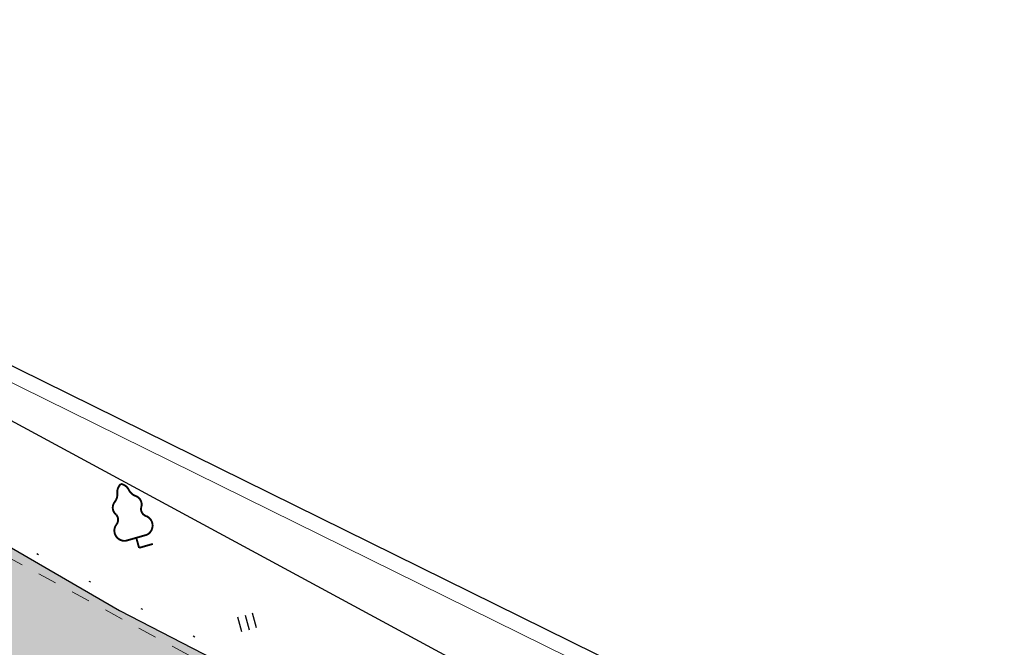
# Model space of a CAD drawing. Extents: x 4085 to 16488, y -65 to 12615.
# Tile 139 of 230: x 15203 to 15254, y 10687 to 10720. Entities that reach past the tile are written whole.
import ezdxf
from ezdxf.xclip import XClip

# ---------------------------------------------------------------- set-up
doc = ezdxf.new("R2010")
doc.units = 0
doc.header["$MEASUREMENT"] = 0
doc.header["$XCLIPFRAME"] = 0
for name, pattern in [('CONTI', [0]), ('STRIHSMALL', [1, 0.5, -0.5]), ('Контура низ откосов  Штриховая 0.1-0.5 - - - - - - -', [0.6, 0.1, -0.5]), ('РА_КОНТУРЫ', [1.5, 0, -1.5])]:
    doc.linetypes.add(name, pattern=pattern)
doc.layers.get('0').update_dxf_attribs({"color": 250, "linetype": 'CONTI'})
for name, color, linetype in [('(013) Газ', 30, 'ИК_Газопровод -------г--------'), ('(035) Откосы', 7, 'Continuous'), ('(036) Растительность', 7, 'Continuous'), ('(037) Контуры', 7, 'Контура низ откосов  Штриховая 0.1-0.5 - - - - - - -'), ('(038) Деревья', 7, 'Continuous'), ('(040) Ограда', 7, 'Continuous')]:
    doc.layers.add(name, color=color, linetype=linetype)
doc.layers.add('.', color=7, linetype='Continuous', lineweight=15)
doc.layers.add('0ZG - GOR-INCE', color=5, linetype='Continuous', lineweight=15)
doc.styles.get("Standard").update_dxf_attribs({"font": 'times.ttf'})
doc.linetypes.add('ИК_Газопровод -------г--------', pattern='A,9,-0.6,["Г",Standard,S=1.199999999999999,R=0,X=0,Y=-0.6],-1.199999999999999', length=10.8)
doc.linetypes.add('ОГРАДА_ГЛИН', pattern='A,4,["|",Standard,S=0.8,R=0,X=0,Y=-0.8],0.5,["|",Standard,S=0.8,R=0,X=0,Y=-0.8],3.5', length=8)
doc.linetypes.add('ОТКОСЫ_НЕУКР', pattern='A,0.5,["|",Standard,S=1.199999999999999,R=0,X=0,Y=-1.199999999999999],1,["|",Standard,S=0.5,R=0,X=0,Y=-0.5],0.5', length=2)

# ---------------------------------------------------------------- blocks, each defined once
blk = doc.blocks.new('karagach')
at = {"const_width": 0.05}
for points in [[(-0.2773297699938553, 1.34575883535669, 0.1815668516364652), (-0.1561399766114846, 1.545714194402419, 0.3030035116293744)], [(4e-16, 1.75, 0.2460341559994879), (-0.1561399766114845, 1.545714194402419, 0.4890786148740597)], [(-4e-16, 1.75, -0.2460341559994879), (0.1561399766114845, 1.545714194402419, -0.4890786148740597)], [(0.2773297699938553, 1.34575883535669, -0.1815668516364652), (0.1561399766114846, 1.545714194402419, -0.3030035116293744)], [(-0.2773297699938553, 1.34575883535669, 0.4308529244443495), (-0.3405593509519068, 1.003729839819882, 0.5482763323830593)], [(0.2773297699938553, 1.34575883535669, -0.4308529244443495), (0.3405593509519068, 1.003729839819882, -0.5482763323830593)], [(-0.4195962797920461, 0.7458925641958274, 0.3836029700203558), (-0.3405593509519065, 1.003729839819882, 0.3529123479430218)], [(0.4195962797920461, 0.7458925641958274, -0.3836029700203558), (0.3405593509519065, 1.003729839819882, -0.3529123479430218)], [(-0.4195962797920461, 0.7458925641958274, 0.6269492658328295), (-0.2911661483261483, 0.2749118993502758, 0.7024651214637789)], [(0.4195962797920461, 0.7458925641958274, -0.6269492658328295), (0.2911661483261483, 0.2749118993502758, -0.7024651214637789)]]:
    blk.add_lwpolyline(points, format="xyb", dxfattribs=at)
for points in [[(0, 0.2749118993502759), (-0.2911661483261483, 0.2749118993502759)], [(0, 0), (0, 0.2749118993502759)], [(0, 0.2749118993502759), (0.2911661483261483, 0.2749118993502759)], [(0, 0), (0.375, 0)]]:
    blk.add_lwpolyline(points, dxfattribs=at)
blk.add_lwpolyline([(0, 0), (0, 0.2749118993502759)])
blk = doc.blocks.new('I04020')
for p, q in [((-0.8, 0), (-0.8, 1.599999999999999)), ((0, 1.599999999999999), (0, 0)), ((0.8, 0), (0.8, 1.599999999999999))]:
    blk.add_line(p, q)
blk = doc.blocks.new('DWQDWQDWQDW')
at = {"layer": '(013) Газ', "color": 253, "elevation": -293.957, "flags": 128}
blk.add_lwpolyline([(16593.83506903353, 8974.110468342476), (16588.96545963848, 8968.736761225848), (16632.98667265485, 8943.083242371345), (16704.89038168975, 8901.987053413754), (16713.49512867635, 8898.601605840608), (16716.29561868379, 8902.06056614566), (16753.91639659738, 8891.037372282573), (16792.22739751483, 8888.710553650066), (16830.89549945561, 8890.879287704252), (16830.50853180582, 8918.83143865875)], dxfattribs=at)
at = {"layer": '(035) Откосы', "color": 253, "linetype": 'ОТКОСЫ_НЕУКР', "ltscale": 1.5, "elevation": -0.6170000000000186, "flags": 128}
blk.add_lwpolyline([(16558.5057981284, 8947.923890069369), (16570.5046772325, 8949.724222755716, -0.07915573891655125), (16598.80300798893, 8943.871106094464), (16621.18356835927, 8930.898729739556, 0.02194457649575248), (16680.95001576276, 8895.046507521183, 0.0148987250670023), (16724.03171714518, 8878.684308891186), (16739.45308839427, 8875.20530978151)], format="xyb", dxfattribs=at)
at = {"layer": '(037) Контуры', "color": 253, "linetype": 'РА_КОНТУРЫ', "elevation": -0.08299999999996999, "flags": 128}
blk.add_lwpolyline([(16706.22616431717, 8901.46150373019), (16681.79908186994, 8912.50398653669), (16644.33768582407, 8933.39185279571), (16631.16845834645, 8941.231427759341), (16629.11724596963, 8942.433371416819), (16630.20438717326, 8945.342606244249), (16634.77585827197, 8945.563294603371)], dxfattribs=at)
at = {"layer": '(040) Ограда', "color": 253, "linetype": 'ОГРАДА_ГЛИН', "ltscale": 0.5, "elevation": -0.08299999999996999, "flags": 128}
blk.add_lwpolyline([(16638.84357138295, 8952.478358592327), (16634.09116739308, 8943.390887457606), (16685.11549890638, 8916.714292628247), (16707.7788689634, 8904.853836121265)], dxfattribs=at)
at = {"color": 253, "linetype": 'Continuous', "elevation": -0.08299999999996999}
blk.add_lwpolyline([(16638.48911539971, 8952.663725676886), (16633.55132377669, 8943.221759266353), (16684.93017111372, 8916.359816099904), (16707.59339910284, 8904.499433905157)], dxfattribs=at)
at = {"color": 253, "linetype": 'STRIHSMALL', "elevation": -0.1080000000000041}
blk.add_lwpolyline([(16683.38293585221, 8910.534855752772), (16628.14926993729, 8942.182328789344)], dxfattribs=at)
at = {"layer": '(036) Растительность', "color": 253, "linetype": 'Continuous', "extrusion": (-0.01063456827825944, -0.002758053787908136, 0.9999396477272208), "xscale": 0.25, "yscale": 0.25, "zscale": 0.25, "rotation": 14.53837778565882}
blk.add_blockref('I04020', (16647.07929737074, 8929.221667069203, -495.6501666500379), dxfattribs=at)
at = {"layer": '(038) Деревья', "color": 253, "linetype": 'Continuous', "extrusion": (-0.01063456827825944, -0.002758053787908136, 0.9999396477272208), "rotation": 14.53837778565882}
blk.add_blockref('karagach', (16644.22946896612, 8931.450885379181, -495.6238089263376), dxfattribs=at)
blk = doc.blocks.new('A$C10aa157c')
at = {"layer": '.', "linetype": 'Continuous', "lineweight": 30}
h = blk.add_hatch(color=250, dxfattribs=at)
h.dxf.hatch_style = 1
h.set_gradient(color1=(51, 51, 51), color2=(51, 51, 51), one_color=1, tint=0.2000000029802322)
h.paths.add_polyline_path([(126.3564412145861, 68.20969362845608), (126.3564412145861, 60.14543646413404), (119.190363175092, 53.78011422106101), (110.3653580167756, 45.94123759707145), (106.847521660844, 42.81649322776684), (94.26823584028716, 34.09151423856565), (81.49136426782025, 25.8405171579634), (68.1531967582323, 18.71887362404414), (54.41717788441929, 12.70042121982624), (39.59489175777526, 7.245631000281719), (31.13926828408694, 4.844249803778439), (16.35809187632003, -0.8275857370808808), (-9.85552003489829, -9.365117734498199), (-35.18806824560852, -13.55421015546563), (-54.19099913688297, -14.59647169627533), (-95.5330705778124, -13.00509478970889), (-121.5786835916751, -11.4494461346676), (-152.6168759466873, -8.83250263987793), (-167.191083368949, -6.334225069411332), (-181.4666888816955, -2.658901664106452), (-195.3861565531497, 1.845916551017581), (-209.283288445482, 7.147417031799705), (-222.8586848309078, 13.14382019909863), (-235.9913293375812, 20.1400053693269), (-249.2146866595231, 27.01673148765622), (-262.5300769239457, 33.8880007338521), (-275.0897990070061, 41.17238829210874), (-288.1342465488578, 48.80726432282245), (-301.1224152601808, 56.35420234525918), (-314.0463051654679, 63.27474337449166), (-326.7495747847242, 69.02075895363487), (-341.2934258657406, 74.8761134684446), (-369.0938269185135, 86.0685550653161), (-366.8530132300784, 91.63441115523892), (-339.0526121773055, 80.44196955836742), (-324.3917479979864, 74.53950556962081), (-311.3907699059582, 68.65882879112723), (-298.1981247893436, 61.59437354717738), (-285.1116180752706, 53.99029499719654), (-272.0692668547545, 46.35664593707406), (-259.6474788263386, 39.15225737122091), (-246.4547890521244, 32.34430644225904), (-233.1965844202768, 25.44945819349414), (-220.2324603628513, 18.54304932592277), (-207.0003452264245, 12.69827729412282), (-193.3918239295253, 7.506876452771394), (-179.793426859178, 3.105967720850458), (-165.9341270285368, -0.4621757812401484), (-151.8565753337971, -2.875317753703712), (-121.1477076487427, -5.464494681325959), (-95.23877946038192, -7.011979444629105), (-54.24000764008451, -8.590141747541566), (-35.84375756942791, -7.581155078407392), (-11.28211946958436, -3.519543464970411), (14.35296780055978, 4.829568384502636), (29.24111810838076, 10.54245196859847), (37.73652797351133, 12.955132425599), (52.17507667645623, 18.26870238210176), (65.53231555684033, 24.12119189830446), (78.44565693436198, 31.01600815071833), (90.93007085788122, 39.07814309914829), (103.1321093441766, 47.54146374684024), (106.3807575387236, 50.42709972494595), (115.20576269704, 58.26597634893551), (120.3564412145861, 62.84110494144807), (120.3564412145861, 68.20969362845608)])
at = {"linetype": 'Continuous'}
h = blk.add_hatch(color=256, dxfattribs=at)
h.dxf.hatch_style = 1
h.set_gradient(color1=(196, 196, 196), color2=(179, 179, 179), one_color=1, tint=0.699999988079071, name='SPHERICAL')
edge = h.paths.add_edge_path()
edge.add_line((-329.6939609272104, -123.8959480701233), (-413.5123903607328, -4.99904155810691))
edge.add_line((-413.5123903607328, -4.99904155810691), (-355.7886663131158, 33.28476060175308))
edge.add_line((-355.7886663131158, 33.28476060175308), (-335.031477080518, 75.58643090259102))
edge.add_line((-335.031477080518, 75.58643090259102), (-290.265852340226, 52.29770563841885))
edge.add_arc((-35.22096130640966, 435.710675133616), 460.4925641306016, 236.3682958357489, 253.1961533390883)
edge.add_arc((23.16678665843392, 1743.610821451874), 1759.185429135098, 263.7500878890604, 266.8247429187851)
edge.add_line((-74.2750708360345, -12.87386635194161), (-37.8087558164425, -12.38197344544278))
edge.add_line((-37.8087558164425, -12.38197344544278), (-8.681647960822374, -7.258780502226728))
edge.add_line((-8.681647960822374, -7.258780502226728), (21.71312455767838, 1.674478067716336))
edge.add_line((21.71312455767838, 1.674478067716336), (73.82824807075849, 22.10592837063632))
edge.add_line((73.82824807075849, 22.10592837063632), (122.4104008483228, 60.65294329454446))
edge.add_line((122.4104008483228, 60.65294329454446), (125.2745590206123, 27.75500045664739))
edge.add_line((125.2745590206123, 27.75500045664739), (114.748125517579, 2.379272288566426))
edge.add_line((114.748125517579, 2.379272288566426), (116.6623456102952, -0.02417328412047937))
edge.add_line((116.6623456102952, -0.02417328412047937), (116.2891382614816, -3.732436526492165))
edge.add_line((116.2891382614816, -3.732436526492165), (111.2584338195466, -27.65741119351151))
edge.add_line((111.2584338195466, -27.65741119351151), (112.8600939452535, -27.92515144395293))
edge.add_line((112.8600939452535, -27.92515144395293), (106.1017429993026, -65.58583641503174))
edge.add_line((106.1017429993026, -65.58583641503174), (101.2804055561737, -90.48027766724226))
edge.add_line((101.2804055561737, -90.48027766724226), (98.81490888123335, -96.13533966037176))
edge.add_line((98.81490888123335, -96.13533966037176), (53.13542081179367, -97.30507864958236))
edge.add_line((53.13542081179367, -97.30507864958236), (30.09047449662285, -97.89520286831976))
edge.add_line((30.09047449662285, -97.89520286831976), (12.28662535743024, -98.29843708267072))
edge.add_line((12.28662535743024, -98.29843708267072), (-62.51886126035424, -99.99268484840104))
edge.add_line((-62.51886126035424, -99.99268484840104), (-93.46711186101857, -101.1777100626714))
edge.add_line((-93.46711186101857, -101.1777100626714), (-93.73522817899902, -109.8933634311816))
edge.add_line((-93.73522817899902, -109.8933634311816), (-152.9130991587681, -112.2181400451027))
edge.add_line((-152.9130991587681, -112.2181400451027), (-153.085833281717, -120.2735644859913))
edge.add_line((-153.085833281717, -120.2735644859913), (-196.6151896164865, -120.663996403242))
edge.add_line((-196.6151896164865, -120.663996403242), (-196.010272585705, -100.2536491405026))
edge.add_line((-196.010272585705, -100.2536491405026), (-236.8828322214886, -97.89520286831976))
edge.add_line((-236.8828322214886, -97.89520286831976), (-266.6043384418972, -99.72434434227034))
edge.add_line((-266.6043384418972, -99.72434434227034), (-280.8519175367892, -100.7559259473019))
edge.add_line((-280.8519175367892, -100.7559259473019), (-292.7545044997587, -102.6790545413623))
edge.add_line((-292.7545044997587, -102.6790545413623), (-308.6164820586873, -109.5958216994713))
edge.add_line((-308.6164820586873, -109.5958216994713), (-329.6939609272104, -123.8959480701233))
blk.add_lwpolyline([(-373.7944340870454, 108.5221690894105), (-373.7944340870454, 37.87383067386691), (-338.7973859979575, -11.84971716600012), (-296.1668647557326, 12.1688909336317), (-278.1502265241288, 12.66864525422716), (-222.2923186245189, -17.35473897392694), (-192.3131233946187, -27.41567740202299), (-152.841873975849, -36.13979106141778), (-88.61392933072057, -37.22940865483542), (-24.38736609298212, -36.59652979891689), (-4.075459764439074, -35.34637554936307), (26.99026940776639, -25.76186857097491), (74.74103602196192, -7.278631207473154), (109.4043596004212, 7.298652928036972), (135.566190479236, 19.46775833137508), (110.1840137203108, 64.19822788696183), (9.488295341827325, 20.69822151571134), (-104.2532370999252, 13.96907995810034), (-207.6545405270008, 33.67587202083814), (-251.5703695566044, 64.2554686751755), (-301.8282399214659, 93.33502415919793), (-373.7944340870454, 108.5221690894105)], dxfattribs=at)
at = {"linetype": 'Continuous', "elevation": -1.620999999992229}
blk.add_lwpolyline([(-285.1116180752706, 53.99029499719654), (-272.0692668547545, 46.35664593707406), (-259.6474788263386, 39.15225737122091), (-246.4547890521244, 32.34430644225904), (-233.1965844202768, 25.44945819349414), (-220.2324603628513, 18.54304932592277), (-207.0003452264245, 12.69827729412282), (-193.3918239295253, 7.506876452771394)], dxfattribs=at)
at = {"layer": '0ZG - GOR-INCE', "linetype": 'Continuous', "rotation": 1.343740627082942}
blk.add_blockref('DWQDWQDWQDW', (-16693.37190173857, -9279.936333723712, -1.219999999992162), dxfattribs=at)

msp = doc.modelspace()

# ---------------------------------------------------------------- block references
at = {"linetype": 'Continuous'}
ref = msp.add_blockref('A$C10aa157c', (15727.08899905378, 10610.84620519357, 2.267999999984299), dxfattribs=dict(at, xscale=2, yscale=2, zscale=2))
XClip(ref).set_block_clipping_path([(-373.7944340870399, 108.52216908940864), (-301.8282399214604, 93.33502415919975), (-251.57036955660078, 64.25546867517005), (-207.6545405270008, 33.67587202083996), (-104.25323709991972, 13.969079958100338), (9.488295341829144, 20.69822151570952), (110.18401372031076, 64.19822788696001), (135.5661904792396, 19.467758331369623), (74.7410360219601, -7.278631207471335), (26.99026940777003, -25.76186857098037), (-4.075459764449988, -35.34637554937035), (-88.61392933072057, -37.22940865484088), (-152.84187397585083, -36.1397910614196), (-192.31312339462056, -27.415677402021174), (-222.2923186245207, -17.35473897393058), (-278.15022652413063, 12.668645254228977), (-296.17026621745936, 12.384943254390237), (-338.7973859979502, -11.849717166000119), (-373.7944340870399, 37.873830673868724)])

doc.saveas('drawing.dxf')
